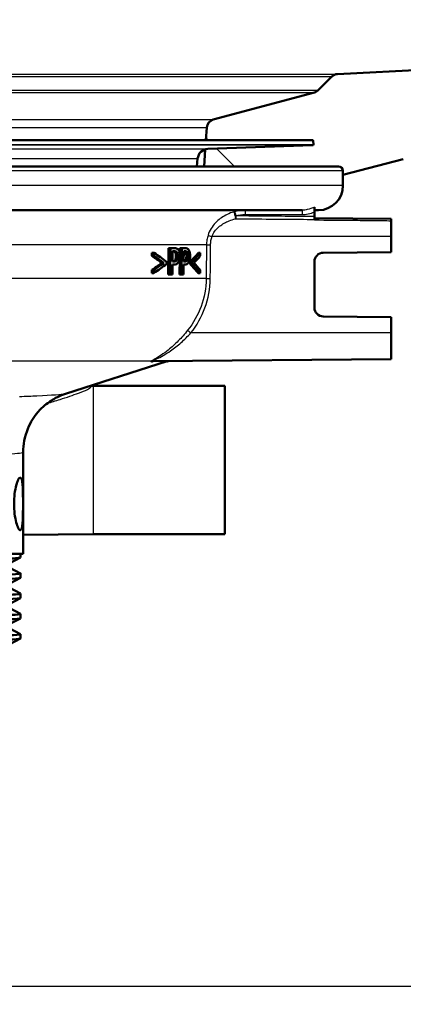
# Model space of a CAD drawing. Header units: millimetres. Extents: x 0 to 2100, y 0 to 2970.
# Tile 10 of 15: x 721 to 765, y 1448 to 1561. Entities that reach past the tile are written whole.
import ezdxf

# ---------------------------------------------------------------- set-up
doc = ezdxf.new("R2010")
doc.units = ezdxf.units.MM
doc.header["$LTSCALE"] = 10
for name, color, linetype, lineweight in [('Dimensions(ISO)', 7, 'Continuous', 25), ('Hatch', 7, 'Continuous', 9), ('Visible Edges(ISO)', 7, 'Continuous', 50), ('Visible Tangent Edges(ISO)', 7, 'Continuous', 25)]:
    doc.layers.add(name, color=color, linetype=linetype, lineweight=lineweight)
doc.styles.add('Text_3.5mm', font='arial.ttf', dxfattribs={"width": 0.9})
doc.dimstyles.new('KS-STANDARD', dxfattribs={"dimscale": 10, "dimtxt": 3.5, "dimasz": 2.5, "dimexe": 3.175, "dimexo": 0, "dimgap": 0.8, "dimtad": 1, "dimdec": 1, "dimrnd": 1e-08, "dimtxsty": 'Text_3.5mm', "dimcen": 0.09, "dimdle": 10, "dimclrd": 7, "dimclre": 7, "dimclrt": 7, "dimadec": 0, "dimazin": 2, "dimtfac": 0.714286, "dimtdec": 4, "dimtmove": 0, "dimatfit": 3, "dimfxl": 1, "dimtolj": 1, "dimlwd": 25, "dimlwe": 25, "dimarcsym": 0})

# ---------------------------------------------------------------- blocks, each defined once
blk = doc.blocks.new('*D6')
at = {"layer": 'Defpoints', "color": 0, "linetype": 'Continuous', "transparency": 16777216}
for p in [(998.05, 1716.55), (1090.5, 1716.55), (697.84, 1450.55)]:
    blk.add_point(p, dxfattribs=at)
at = {"layer": 'Dimensions(ISO)', "color": 7, "linetype": 'Continuous', "lineweight": 25, "transparency": 16777216}
for p, q in [((998.05, 1716.55), (1122.25, 1716.55)), ((1090.5, 1475.55), (1090.5, 1691.55)), ((697.84, 1450.55), (1122.25, 1450.55))]:
    blk.add_line(p, q, dxfattribs=at)
at = {"layer": 'Dimensions(ISO)', "color": 7, "linetype": 'Continuous', "transparency": 16777216}
for points in [[(1086.34, 1691.55), (1094.67, 1691.55), (1090.5, 1716.55)], [(1086.34, 1475.55), (1094.67, 1475.55), (1090.5, 1450.55)]]:
    blk.add_solid(points, dxfattribs=at)
at = {"layer": 'Dimensions(ISO)', "color": 7, "linetype": 'Continuous', "lineweight": 25, "transparency": 16777216, "insert": (1064.63, 1548.5), "char_height": 35, "attachment_point": 4, "rotation": 90, "style": 'Text_3.5mm'}
blk.add_mtext('\\A1;266', dxfattribs=at)
blk = doc.blocks.new('*D8')
at = {"layer": 'Defpoints', "color": 0, "linetype": 'Continuous', "transparency": 16777216}
for p in [(697.84, 1450.55), (1090.71, 1450.55), (924.05, 846.55)]:
    blk.add_point(p, dxfattribs=at)
at = {"layer": 'Dimensions(ISO)', "color": 7, "linetype": 'Continuous', "lineweight": 25, "transparency": 16777216}
for p, q in [((697.84, 1450.55), (1122.46, 1450.55)), ((1090.71, 871.55), (1090.71, 1425.55)), ((924.05, 846.55), (1122.46, 846.55))]:
    blk.add_line(p, q, dxfattribs=at)
at = {"layer": 'Dimensions(ISO)', "color": 7, "linetype": 'Continuous', "transparency": 16777216}
for points in [[(1086.55, 1425.55), (1094.88, 1425.55), (1090.71, 1450.55)], [(1086.55, 871.55), (1094.88, 871.55), (1090.71, 846.55)]]:
    blk.add_solid(points, dxfattribs=at)
at = {"layer": 'Dimensions(ISO)', "color": 7, "linetype": 'Continuous', "lineweight": 25, "transparency": 16777216, "insert": (1064.84, 1078.3), "char_height": 35, "attachment_point": 4, "rotation": 90, "style": 'Text_3.5mm'}
blk.add_mtext('\\A1;\\fArial|b0|i0;\\H35.0000;ca. 604', dxfattribs=at)

msp = doc.modelspace()

# ---------------------------------------------------------------- hatches: boundary and pattern name
at = {"layer": 'Hatch'}
h = msp.add_hatch(dxfattribs=at)
h.set_pattern_fill('ANSI31', color=256, scale=254, angle=90, style=0)
h.set_pattern_definition([(135, (0, 0), (-22.45064, -22.45064), [])])
edge = h.paths.add_edge_path()
edge.add_ellipse((754.86, 1546.55), major_axis=(0.0999, 0.0035), ratio=1, start_angle=270, end_angle=360)
edge.add_line((754.96, 1546.55), (754.95, 1546.95))
edge.add_ellipse((754.85, 1546.95), major_axis=(0, 0.1), ratio=1, start_angle=272, end_angle=360)
edge.add_line((754.85, 1547.05), (742.69, 1547.05))
edge.add_line((742.69, 1547.05), (742.79, 1548.49))
edge.add_ellipse((743.79, 1548.42), major_axis=(-0.259, 0.966), ratio=1, start_angle=0, end_angle=71, ccw=False)
edge.add_line((743.53, 1549.39), (755.08, 1552.48))
edge.add_ellipse((754.82, 1553.45), major_axis=(0.707, -0.707), ratio=1, start_angle=330, end_angle=360)
edge.add_line((755.53, 1552.74), (757.07, 1554.28))
edge.add_spline(control_points=[(757.07, 1554.28), (757.16, 1554.37), (757.26, 1554.44), (757.48, 1554.54), (757.6, 1554.57), (757.73, 1554.57)], knot_values=[-0.073502, -0.073502, -0.073502, -0.073502, -0.036751, -0.036751, -0.000003, -0.000003, -0.000003, -0.000003], degree=3, periodic=0)
edge.add_line((757.73, 1554.57), (876.11, 1560.78))
edge.add_spline(control_points=[(876.11, 1560.78), (878.75, 1560.92), (881.33, 1561.58), (886.11, 1563.87), (888.25, 1565.48), (891.48, 1569.11), (892.66, 1570.99), (894.31, 1574.93), (894.8, 1576.95), (894.98, 1579.01)], knot_values=[-2.870228, -2.870228, -2.870228, -2.870228, -2.077334, -2.077334, -1.281179, -1.281179, -0.61961, -0.61961, 0, 0, 0, 0], degree=3, periodic=0)
edge.add_line((894.98, 1579.01), (910.14, 1752.27))
edge.add_ellipse((912.63, 1752.05), major_axis=(0, 2.5), ratio=1, start_angle=0, end_angle=85, ccw=False)
edge.add_line((912.63, 1754.55), (943.55, 1754.55))
edge.add_ellipse((943.55, 1750.55), major_axis=(3.99, 0.28), ratio=1, start_angle=0, end_angle=86, ccw=False)
edge.add_line((947.54, 1750.83), (947.84, 1746.55))
edge.add_line((947.84, 1746.55), (938.05, 1746.55))
edge.add_line((938.05, 1746.55), (935.84, 1746.55))
edge.add_line((935.84, 1746.55), (935.84, 1744.55))
edge.add_line((935.84, 1744.55), (920.07, 1744.55))
edge.add_ellipse((920.07, 1739.55), major_axis=(-4.98, 0.44), ratio=1, start_angle=275, end_angle=360)
edge.add_line((915.09, 1739.99), (900.54, 1573.59))
edge.add_spline(control_points=[(900.54, 1573.59), (900.25, 1570.3), (899.31, 1567.1), (896.24, 1561.23), (894.13, 1558.63), (889.45, 1554.76), (887.05, 1553.36), (882.06, 1551.47), (879.52, 1550.94), (876.94, 1550.8)], knot_values=[-3.587784, -3.587784, -3.587784, -3.587784, -2.596671, -2.596671, -1.601478, -1.601478, -0.774514, -0.774514, 0, 0, 0, 0], degree=3, periodic=0)
edge.add_line((876.94, 1550.8), (766.21, 1545))
edge.add_spline(control_points=[(766.21, 1545), (766.04, 1544.99), (765.88, 1544.97), (765.55, 1544.92), (765.39, 1544.89), (765.23, 1544.85)], knot_values=[-0.098841, -0.098841, -0.098841, -0.098841, -0.049425, -0.049425, -0.000007, -0.000007, -0.000007, -0.000007], degree=3, periodic=0)
edge.add_line((765.23, 1544.85), (758.34, 1543.09))
edge.add_line((758.34, 1543.09), (758.34, 1543.55))
edge.add_ellipse((757.84, 1543.55), major_axis=(0, 0.5), ratio=1, start_angle=270, end_angle=360)
edge.add_line((757.84, 1544.05), (742.48, 1544.05))
edge.add_line((742.48, 1544.05), (742.62, 1545.99))
edge.add_ellipse((742.95, 1544.83), major_axis=(-0.33, 1.15), ratio=1, start_angle=346.0723, end_angle=360, ccw=False)
edge.add_line((742.9, 1546.03), (754.86, 1546.45))
edge = h.paths.add_edge_path()
edge.add_ellipse((640.82, 1546.55), major_axis=(-0.0035, -0.0999), ratio=1, start_angle=270, end_angle=360)
edge.add_line((640.82, 1546.45), (652.78, 1546.03))
edge.add_ellipse((652.74, 1544.83), major_axis=(0.04, 1.2), ratio=1, start_angle=346.0723, end_angle=360, ccw=False)
edge.add_line((653.07, 1545.99), (653.2, 1544.05))
edge.add_line((653.2, 1544.05), (637.84, 1544.05))
edge.add_ellipse((637.84, 1543.55), major_axis=(-0.5, 0), ratio=1, start_angle=270, end_angle=360)
edge.add_line((637.34, 1543.55), (637.34, 1543.09))
edge.add_line((637.34, 1543.09), (630.45, 1544.85))
edge.add_spline(control_points=[(630.45, 1544.85), (630.29, 1544.89), (630.13, 1544.92), (629.81, 1544.97), (629.64, 1544.99), (629.48, 1545)], knot_values=[-0.098821, -0.098821, -0.098821, -0.098821, -0.049401, -0.049401, -0.000003, -0.000003, -0.000003, -0.000003], degree=3, periodic=0)
edge.add_line((629.48, 1545), (518.75, 1550.8))
edge.add_spline(control_points=[(518.75, 1550.8), (515.45, 1550.98), (512.21, 1551.8), (506.25, 1554.67), (503.57, 1556.68), (499.54, 1561.22), (498.06, 1563.57), (496, 1568.5), (495.37, 1571.02), (495.15, 1573.59)], knot_values=[-3.587785, -3.587785, -3.587785, -3.587785, -2.596669, -2.596669, -1.601475, -1.601475, -0.774512, -0.774512, 0, 0, 0, 0], degree=3, periodic=0)
edge.add_line((495.15, 1573.59), (484.57, 1694.55))
edge.add_line((484.57, 1694.55), (490.59, 1694.55))
edge.add_line((490.59, 1694.55), (500.7, 1579.01))
edge.add_spline(control_points=[(500.7, 1579.01), (500.93, 1576.38), (501.68, 1573.81), (504.14, 1569.12), (505.83, 1567.04), (509.57, 1563.94), (511.49, 1562.82), (515.48, 1561.31), (517.52, 1560.89), (519.58, 1560.78)], knot_values=[-2.870221, -2.870221, -2.870221, -2.870221, -2.077329, -2.077329, -1.281176, -1.281176, -0.619604, -0.619604, 0, 0, 0, 0], degree=3, periodic=0)
edge.add_line((519.58, 1560.78), (637.96, 1554.57))
edge.add_spline(control_points=[(637.96, 1554.57), (638.08, 1554.57), (638.2, 1554.54), (638.43, 1554.44), (638.53, 1554.37), (638.61, 1554.28)], knot_values=[-0.073507, -0.073507, -0.073507, -0.073507, -0.036774, -0.036774, -0.000021, -0.000021, -0.000021, -0.000021], degree=3, periodic=0)
edge.add_line((638.61, 1554.28), (640.15, 1552.74))
edge.add_ellipse((640.86, 1553.45), major_axis=(-0.259, -0.966), ratio=1, start_angle=330, end_angle=360)
edge.add_line((640.6, 1552.48), (652.15, 1549.39))
edge.add_ellipse((651.89, 1548.42), major_axis=(0.998, 0.07), ratio=1, start_angle=0, end_angle=71, ccw=False)
edge.add_line((652.89, 1548.49), (652.99, 1547.05))
edge.add_line((652.99, 1547.05), (640.84, 1547.05))
edge.add_ellipse((640.84, 1546.95), major_axis=(-0.0999, 0.0035), ratio=1, start_angle=272, end_angle=360)
edge.add_line((640.74, 1546.95), (640.73, 1546.55))
edge = h.paths.add_edge_path()
edge.add_line((466.08, 1754.55), (452.13, 1754.55))
edge.add_ellipse((452.13, 1750.55), major_axis=(0, 4), ratio=1, start_angle=0, end_angle=86)
edge.add_line((448.14, 1750.83), (447.84, 1746.55))
edge.add_line((447.84, 1746.55), (458.05, 1746.55))
edge.add_line((458.05, 1746.55), (459.84, 1746.55))
edge.add_line((459.84, 1746.55), (459.84, 1744.55))
edge.add_line((459.84, 1744.55), (474.8, 1744.55))
edge.add_line((474.8, 1744.55), (474.8, 1754.55))
edge.add_line((474.8, 1754.55), (466.08, 1754.55))

# ---------------------------------------------------------------- linework, layer by layer
at = {"layer": 'Visible Edges(ISO)'}
for p, q in [((876.11, 1560.78), (757.73, 1554.57)), ((757.07, 1554.28), (755.53, 1552.74)), ((755.08, 1552.48), (743.53, 1549.39)), ((742.79, 1548.49), (742.69, 1547.05)), ((754.85, 1547.05), (640.84, 1547.05)), ((754.95, 1546.95), (754.96, 1546.55)), ((742.62, 1545.99), (742.48, 1544.05)), ((742.9, 1546.03), (754.86, 1546.45)), ((741.67, 1544.05), (741.75, 1544.94)), ((758.34, 1543.09), (765.23, 1544.85)), ((637.84, 1544.05), (757.84, 1544.05)), ((758.34, 1541.85), (758.34, 1543.55)), ((753.68, 1539.05), (711.44, 1539.05)), ((755.09, 1538.85), (755.09, 1539.4)), ((755.54, 1539.05), (755.09, 1539.05)), ((755.09, 1538.32), (755.09, 1538.85)), ((755.09, 1538.13), (755.09, 1538.32)), ((763.84, 1538.05), (755.09, 1538.13)), ((755.09, 1538.13), (755.09, 1538)), ((755.09, 1537.94), (755.09, 1538)), ((763.84, 1537.85), (763.84, 1538.05)), ((763.84, 1536.05), (763.84, 1537.85)), ((763.84, 1536.05), (763.84, 1534.25)), ((736.79, 1534.19), (736.54, 1534.19)), ((736.54, 1533.83), (736.54, 1534.19)), ((736.79, 1534.19), (736.78, 1533.83)), ((738.4, 1531.72), (738.43, 1534.72)), ((738.67, 1534.72), (738.43, 1534.72)), ((738.67, 1534.72), (738.63, 1531.72)), ((738.67, 1534.72), (739.11, 1534.72)), ((738.89, 1533.18), (738.9, 1534.38)), ((739.09, 1534.38), (738.9, 1534.38)), ((739.95, 1534.72), (739.72, 1534.72)), ((739.72, 1534.12), (739.72, 1534.72)), ((739.95, 1534.72), (739.92, 1531.72)), ((739.95, 1534.72), (740.34, 1534.72)), ((740.14, 1533.18), (740.16, 1534.38)), ((740.33, 1534.38), (740.16, 1534.38)), ((742.05, 1534.19), (741.84, 1534.19)), ((742.05, 1533.83), (742.05, 1534.19)), ((756.08, 1534.19), (763.84, 1534.25)), ((736.78, 1533.83), (736.54, 1533.83)), ((738.21, 1532.91), (738.21, 1533.15)), ((738.89, 1533.18), (739.05, 1533.18)), ((739.41, 1533.36), (739.18, 1533.36)), ((739.69, 1531.72), (739.71, 1533.52)), ((740.14, 1533.18), (740.28, 1533.18)), ((740.61, 1533.36), (740.38, 1533.36)), ((741.11, 1533.15), (740.89, 1533.15)), ((740.89, 1532.91), (740.89, 1533.15)), ((741.11, 1533.15), (741.11, 1532.91)), ((755.09, 1527.92), (755.09, 1533.19)), ((736.77, 1532.24), (736.52, 1532.24)), ((736.52, 1531.88), (736.52, 1532.24)), ((736.77, 1532.24), (736.76, 1531.88)), ((737.9, 1533.04), (737.67, 1533.04)), ((738.87, 1531.72), (738.88, 1532.84)), ((739.08, 1532.84), (738.88, 1532.84)), ((740.13, 1531.72), (740.14, 1532.84)), ((740.31, 1532.84), (740.14, 1532.84)), ((741.11, 1532.91), (740.89, 1532.91)), ((742.03, 1531.88), (742.03, 1532.24)), ((736.76, 1531.88), (736.52, 1531.88)), ((738.63, 1531.72), (738.4, 1531.72)), ((738.87, 1531.72), (738.63, 1531.72)), ((739.92, 1531.72), (739.69, 1531.72)), ((740.13, 1531.72), (739.92, 1531.72)), ((742.03, 1531.88), (741.81, 1531.88)), ((763.84, 1526.85), (756.08, 1526.92)), ((763.84, 1526.85), (763.84, 1525.05)), ((763.84, 1522.05), (763.84, 1525.05)), ((763.84, 1522.05), (736.65, 1521.82)), ((726.65, 1518.1), (738.29, 1521.81)), ((729.84, 1519.02), (729.56, 1519.03)), ((729.84, 1519.02), (744.84, 1519.02)), ((744.84, 1502.08), (744.84, 1519.02)), ((721.84, 1499.85), (721.84, 1511.47)), ((729.84, 1502.08), (721.84, 1502.01)), ((729.84, 1502.08), (744.84, 1502.08)), ((721.84, 1499.85), (673.84, 1499.85)), ((721.53, 1499.42), (720.22, 1498.73)), ((721.54, 1499.43), (721.54, 1499.85)), ((720.22, 1498.31), (721.53, 1497.62)), ((721.53, 1497.11), (720.22, 1496.43)), ((721.54, 1497.12), (721.54, 1497.61)), ((720.22, 1496), (721.53, 1495.31)), ((721.54, 1494.81), (721.54, 1495.3)), ((721.53, 1494.8), (720.22, 1494.12)), ((720.22, 1493.69), (721.53, 1493.01)), ((721.54, 1492.5), (721.54, 1492.99)), ((721.53, 1492.49), (720.22, 1491.81)), ((720.22, 1491.38), (721.53, 1490.7)), ((721.54, 1490.2), (721.54, 1490.69)), ((721.53, 1490.18), (720.22, 1489.5))]:
    msp.add_line(p, q, dxfattribs=at)
for centre, radius, start, end in [((754.82, 1553.45), 1, 285, 315), ((743.79, 1548.42), 1, 105, 176), ((754.85, 1546.95), 0.1, 2, 90), ((754.86, 1546.55), 0.1, 272, 2), ((742.95, 1544.83), 1.2, 92, 175), ((757.84, 1543.55), 0.5, 0, 90), ((755.54, 1541.85), 2.8, 270, 0), ((756.09, 1533.19), 1, 90.5, 180), ((756.09, 1527.92), 1, 180, 269.5), ((735.25, 1531.33), 10, 287.6709, 287.7796)]:
    msp.add_arc(centre, radius, start, end, dxfattribs=at)
for centre, major_axis, ratio, start_param, end_param in [((697.84, 1521.18), (-47.52, 0), 0.477532, 3.697292, 3.751837), ((697.84, 1542.75), (47.51, 0), 0.477532, 5.846296, 5.896002), ((697.84, 1542.75), (-47.71, 0), 0.477532, 2.706641, 2.756099), ((697.84, 1520.92), (-47.32, 0), 0.473917, 3.712169, 3.75489), ((697.84, 1520.92), (47.52, 0), 0.473917, 0.567857, 0.610317), ((697.84, 1542.33), (47.71, 0), 0.473917, 5.859442, 5.897695), ((697.84, 1545.37), (47.53, 0), 0.475366, 5.662922, 5.705652), ((697.84, 1545.07), (47.73, 0), 0.477532, 5.665829, 5.720393), ((697.84, 1545.37), (-47.73, 0), 0.475366, 2.524298, 2.566767), ((697.84, 1523.5), (-47.34, 0), 0.477532, 3.521218, 3.570937), ((697.84, 1523.5), (47.54, 0), 0.477532, 0.377928, 0.4274), ((697.84, 1523.9), (-47.55, 0), 0.475366, 3.519512, 3.557772)]:
    msp.add_ellipse(centre, major_axis=major_axis, ratio=ratio, start_param=start_param, end_param=end_param, dxfattribs=at)
for points, knots in [([(757.73, 1554.57), (757.6, 1554.57), (757.48, 1554.54), (757.26, 1554.44), (757.16, 1554.37), (757.07, 1554.28)], [-0.07350216, -0.07350216, -0.07350216, -0.07350216, -0.03675419, -0.03675419, -0.00000275, -0.00000275, -0.00000275, -0.00000275]), ([(739.17, 1534.26), (739.13, 1534.3), (739.1, 1534.33), (739.02, 1534.36), (738.97, 1534.37), (738.9, 1534.38)], [0, 0, 0, 0, 0.02263251, 0.02263251, 0.04905415, 0.04905415, 0.04905415, 0.04905415]), ([(739.09, 1534.38), (739.19, 1534.38), (739.24, 1534.36), (739.32, 1534.33), (739.36, 1534.31), (739.4, 1534.26)], [-0.04732175, -0.04732175, -0.04732175, -0.04732175, -0.02581945, -0.02581945, 0, 0, 0, 0]), ([(739.55, 1534.54), (739.51, 1534.59), (739.46, 1534.63), (739.36, 1534.68), (739.31, 1534.7), (739.19, 1534.72), (739.15, 1534.72), (739.11, 1534.72)], [-0.1241226, -0.1241226, -0.1241226, -0.1241226, -0.0717238, -0.0717238, -0.0237948, -0.0237948, 0, 0, 0, 0]), ([(739.28, 1533.81), (739.28, 1533.88), (739.28, 1533.96), (739.26, 1534.08), (739.24, 1534.13), (739.21, 1534.2), (739.19, 1534.24), (739.17, 1534.26)], [0, 0, 0, 0, 0.02309373, 0.02309373, 0.03925656, 0.03925656, 0.05485758, 0.05485758, 0.05485758, 0.05485758]), ([(739.4, 1534.26), (739.42, 1534.24), (739.44, 1534.2), (739.47, 1534.13), (739.48, 1534.09), (739.51, 1533.96), (739.51, 1533.88), (739.51, 1533.81)], [-0.06832273, -0.06832273, -0.06832273, -0.06832273, -0.0421133, -0.0421133, -0.02291149, -0.02291149, 0, 0, 0, 0]), ([(739.74, 1533.82), (739.74, 1533.88), (739.74, 1533.95), (739.73, 1534.08), (739.72, 1534.13), (739.69, 1534.28), (739.66, 1534.36), (739.6, 1534.47), (739.58, 1534.5), (739.55, 1534.54)], [-0.08633831, -0.08633831, -0.08633831, -0.08633831, -0.06646762, -0.06646762, -0.04831688, -0.04831688, -0.01803736, -0.01803736, 0, 0, 0, 0]), ([(740.37, 1534.26), (740.34, 1534.3), (740.31, 1534.33), (740.24, 1534.36), (740.2, 1534.37), (740.16, 1534.37)], [0, 0, 0, 0, 0.02241716, 0.02241716, 0.04460198, 0.04460198, 0.04460198, 0.04460198]), ([(740.33, 1534.38), (740.41, 1534.38), (740.46, 1534.36), (740.53, 1534.33), (740.56, 1534.31), (740.59, 1534.26)], [-0.0465302, -0.0465302, -0.0465302, -0.0465302, -0.0248614, -0.0248614, 0, 0, 0, 0]), ([(740.73, 1534.54), (740.69, 1534.59), (740.65, 1534.63), (740.57, 1534.68), (740.52, 1534.7), (740.41, 1534.72), (740.38, 1534.72), (740.34, 1534.72)], [-0.1206587, -0.1206587, -0.1206587, -0.1206587, -0.069873, -0.069873, -0.0237479, -0.0237479, 0, 0, 0, 0]), ([(740.47, 1533.81), (740.47, 1533.88), (740.47, 1533.96), (740.45, 1534.08), (740.43, 1534.13), (740.4, 1534.21), (740.39, 1534.24), (740.37, 1534.26)], [0, 0, 0, 0, 0.02352031, 0.02352031, 0.03924572, 0.03924572, 0.05445982, 0.05445982, 0.05445982, 0.05445982]), ([(740.59, 1534.26), (740.61, 1534.24), (740.63, 1534.2), (740.66, 1534.12), (740.67, 1534.08), (740.69, 1533.96), (740.69, 1533.88), (740.69, 1533.81)], [-0.05440225, -0.05440225, -0.05440225, -0.05440225, -0.03860565, -0.03860565, -0.02335991, -0.02335991, 0, 0, 0, 0]), ([(740.89, 1533.82), (740.89, 1533.88), (740.89, 1533.95), (740.88, 1534.07), (740.87, 1534.13), (740.85, 1534.29), (740.82, 1534.37), (740.77, 1534.47), (740.75, 1534.5), (740.73, 1534.54)], [-0.071124, -0.071124, -0.071124, -0.071124, -0.05672296, -0.05672296, -0.04358972, -0.04358972, -0.01821751, -0.01821751, 0, 0, 0, 0]), ([(738.89, 1533.18), (738.91, 1533.19), (738.93, 1533.19), (739.02, 1533.21), (739.06, 1533.23), (739.1, 1533.25), (739.12, 1533.27), (739.15, 1533.31), (739.17, 1533.33), (739.18, 1533.36)], [0.0141458, 0.0141458, 0.0141458, 0.0141458, 0.027383, 0.027383, 0.0691831, 0.0691831, 0.1096856, 0.1096856, 0.1494727, 0.1494727, 0.1494727, 0.1494727]), ([(739.41, 1533.36), (739.39, 1533.33), (739.37, 1533.3), (739.32, 1533.24), (739.29, 1533.23), (739.21, 1533.19), (739.12, 1533.18), (739.05, 1533.18)], [-0.06675503, -0.06675503, -0.06675503, -0.06675503, -0.05858064, -0.05858064, -0.0471158, -0.0471158, 0, 0, 0, 0]), ([(739.08, 1532.84), (739.16, 1532.84), (739.25, 1532.85), (739.41, 1532.93), (739.46, 1532.98), (739.54, 1533.07), (739.56, 1533.11), (739.59, 1533.15)], [-0.0870569, -0.0870569, -0.0870569, -0.0870569, -0.05269877, -0.05269877, -0.01978958, -0.01978958, 0, 0, 0, 0]), ([(739.18, 1533.36), (739.21, 1533.4), (739.23, 1533.45), (739.25, 1533.54), (739.26, 1533.58), (739.28, 1533.69), (739.28, 1533.75), (739.28, 1533.81)], [0, 0, 0, 0, 0.01924128, 0.01924128, 0.03080292, 0.03080292, 0.04176868, 0.04176868, 0.04176868, 0.04176868]), ([(739.51, 1533.81), (739.51, 1533.76), (739.51, 1533.71), (739.5, 1533.6), (739.49, 1533.56), (739.46, 1533.47), (739.44, 1533.41), (739.41, 1533.36)], [-0.039334, -0.039334, -0.039334, -0.039334, -0.03161536, -0.03161536, -0.02253786, -0.02253786, 0, 0, 0, 0]), ([(739.59, 1533.15), (739.63, 1533.22), (739.66, 1533.29), (739.7, 1533.44), (739.72, 1533.54), (739.74, 1533.71), (739.74, 1533.76), (739.74, 1533.82)], [-0.09892143, -0.09892143, -0.09892143, -0.09892143, -0.05245471, -0.05245471, -0.01610702, -0.01610702, 0, 0, 0, 0]), ([(740.14, 1533.19), (740.16, 1533.19), (740.17, 1533.19), (740.25, 1533.21), (740.28, 1533.23), (740.31, 1533.26), (740.33, 1533.27), (740.36, 1533.31), (740.37, 1533.34), (740.38, 1533.36)], [0.0183145, 0.0183145, 0.0183145, 0.0183145, 0.027421, 0.027421, 0.0672224, 0.0672224, 0.1024984, 0.1024984, 0.1373129, 0.1373129, 0.1373129, 0.1373129]), ([(740.61, 1533.36), (740.59, 1533.33), (740.57, 1533.3), (740.52, 1533.24), (740.5, 1533.23), (740.42, 1533.19), (740.35, 1533.18), (740.28, 1533.18)], [-0.06488875, -0.06488875, -0.06488875, -0.06488875, -0.0569175, -0.0569175, -0.04577876, -0.04577876, 0, 0, 0, 0]), ([(740.31, 1532.84), (740.39, 1532.84), (740.46, 1532.85), (740.61, 1532.93), (740.66, 1532.99), (740.71, 1533.07), (740.74, 1533.11), (740.76, 1533.15)], [-0.07194787, -0.07194787, -0.07194787, -0.07194787, -0.04673827, -0.04673827, -0.01998293, -0.01998293, 0, 0, 0, 0]), ([(740.38, 1533.36), (740.4, 1533.4), (740.42, 1533.45), (740.45, 1533.54), (740.45, 1533.59), (740.47, 1533.7), (740.47, 1533.75), (740.47, 1533.81)], [0, 0, 0, 0, 0.01966055, 0.01966055, 0.03042106, 0.03042106, 0.04031418, 0.04031418, 0.04031418, 0.04031418]), ([(740.69, 1533.81), (740.69, 1533.76), (740.69, 1533.71), (740.68, 1533.6), (740.67, 1533.56), (740.65, 1533.47), (740.63, 1533.41), (740.61, 1533.36)], [-0.03873467, -0.03873467, -0.03873467, -0.03873467, -0.03130112, -0.03130112, -0.0224842, -0.0224842, 0, 0, 0, 0]), ([(740.76, 1533.15), (740.79, 1533.22), (740.82, 1533.29), (740.86, 1533.44), (740.87, 1533.54), (740.89, 1533.71), (740.89, 1533.76), (740.89, 1533.82)], [-0.09861284, -0.09861284, -0.09861284, -0.09861284, -0.05260908, -0.05260908, -0.01653962, -0.01653962, 0, 0, 0, 0]), ([(738.3, 1521.81), (738.3, 1521.81), (738.3, 1521.81), (738.3, 1521.81), (738.3, 1521.81), (738.31, 1521.81), (738.31, 1521.81), (738.32, 1521.82), (738.32, 1521.82), (738.32, 1521.82), (738.33, 1521.82), (738.34, 1521.82), (738.34, 1521.82), (738.37, 1521.83), (738.38, 1521.83), (738.44, 1521.83)], [0.76957859, 0.76957859, 0.76957859, 0.76957859, 0.76971273, 0.76971273, 0.77475477, 0.77475477, 0.77614809, 0.77614809, 0.77690098, 0.77690098, 0.77801146, 0.77801146, 0.77891579, 0.77891579, 0.77979681, 0.77979681, 0.77979681, 0.77979681]), ([(736.65, 1521.81), (736.64, 1521.81), (736.64, 1521.81), (736.6, 1521.8), (736.56, 1521.8), (736.53, 1521.8), (736.53, 1521.8), (736.52, 1521.8), (736.52, 1521.8), (736.52, 1521.8), (736.51, 1521.8), (736.51, 1521.8), (736.51, 1521.8), (736.51, 1521.8), (736.5, 1521.8), (736.5, 1521.8), (736.5, 1521.8), (736.49, 1521.8), (736.49, 1521.8), (736.47, 1521.8), (736.46, 1521.8), (736.46, 1521.81), (736.46, 1521.81), (736.46, 1521.81)], [-0.0018221, -0.0018221, -0.0018221, -0.0018221, 0, 0, 0.02736164, 0.02736164, 0.03097455, 0.03097455, 0.03273452, 0.03273452, 0.03411206, 0.03411206, 0.0356395, 0.0356395, 0.03815488, 0.03815488, 0.04110121, 0.04110121, 0.04683087, 0.04683087, 0.06265044, 0.06265044, 0.06401536, 0.06401536, 0.06401536, 0.06401536]), ([(726.65, 1518.1), (726.53, 1518.06), (726.39, 1518.01), (726.03, 1517.87), (725.82, 1517.78), (725.26, 1517.48), (724.92, 1517.28), (724.03, 1516.58), (723.47, 1516.08), (722.52, 1514.56), (722.14, 1513.72), (721.88, 1512.33), (721.84, 1511.9), (721.84, 1511.47)], [18.1877803, 18.1877803, 18.1877803, 18.1877803, 18.2278164, 18.2278164, 18.2678525, 18.2678525, 18.3078886, 18.3078886, 18.3479247, 18.3479247, 18.3762406, 18.3762406, 18.3879608, 18.3879608, 18.3879608, 18.3879608]), ([(720.8, 1505.55), (720.8, 1505.93), (720.82, 1506.33), (720.91, 1507.07), (720.98, 1507.4), (721.12, 1507.93), (721.2, 1508.17), (721.36, 1508.48), (721.44, 1508.55), (721.57, 1508.55), (721.63, 1508.48), (721.72, 1508.17), (721.75, 1507.94), (721.79, 1507.41), (721.8, 1507.07), (721.82, 1506.33), (721.82, 1505.93), (721.82, 1505.18), (721.82, 1504.78), (721.8, 1504.04), (721.79, 1503.7), (721.75, 1503.17), (721.72, 1502.93), (721.63, 1502.63), (721.57, 1502.55), (721.44, 1502.55), (721.36, 1502.63), (721.2, 1502.94), (721.12, 1503.17), (720.98, 1503.71), (720.91, 1504.04), (720.82, 1504.78), (720.8, 1505.18), (720.8, 1505.55)], [0, 0, 0, 0, 0.113171, 0.113171, 0.226341, 0.226341, 0.342149, 0.342149, 0.457957, 0.457957, 0.57184, 0.57184, 0.685722, 0.685722, 0.798681, 0.798681, 0.911639, 0.911639, 1.024598, 1.024598, 1.137556, 1.137556, 1.251439, 1.251439, 1.365322, 1.365322, 1.481129, 1.481129, 1.596937, 1.596937, 1.710108, 1.710108, 1.823279, 1.823279, 1.823279, 1.823279]), ([(674.15, 1498.27), (674.03, 1498.33), (675.18, 1498.4), (677.45, 1498.47), (679.89, 1498.55), (683.6, 1498.62), (687.96, 1498.7), (692.3, 1498.77), (697.26, 1498.84), (701.96, 1498.92), (706.66, 1498.99), (711.1, 1499.07), (714.49, 1499.14), (717.9, 1499.21), (720.25, 1499.29), (721.14, 1499.36), (721.41, 1499.39), (721.54, 1499.41), (721.54, 1499.43)], [29.815353, 29.815353, 29.815353, 29.815353, 30.379547, 30.379547, 30.379547, 30.985617, 30.985617, 30.985617, 31.590691, 31.590691, 31.590691, 32.194948, 32.194948, 32.194948, 32.80125, 32.80125, 32.80125, 32.986723, 32.986723, 32.986723, 32.986723]), ([(674.16, 1495.96), (674.12, 1495.98), (674.17, 1495.99), (674.33, 1496.01), (674.92, 1496.09), (676.98, 1496.16), (680.16, 1496.24), (683.4, 1496.31), (687.78, 1496.39), (692.52, 1496.46), (697.2, 1496.54), (702.2, 1496.61), (706.66, 1496.68), (711.11, 1496.76), (715, 1496.83), (717.64, 1496.91), (720.17, 1496.98), (721.54, 1497.05), (721.54, 1497.12)], [23.532167, 23.532167, 23.532167, 23.532167, 23.686463, 23.686463, 23.686463, 24.2908, 24.2908, 24.2908, 24.906224, 24.906224, 24.906224, 25.51401, 25.51401, 25.51401, 26.121147, 26.121147, 26.121147, 26.703538, 26.703538, 26.703538, 26.703538]), ([(674.15, 1496.46), (674.14, 1496.47), (674.2, 1496.49), (674.31, 1496.5), (674.88, 1496.58), (676.94, 1496.65), (680.12, 1496.72), (683.31, 1496.8), (687.61, 1496.87), (692.27, 1496.95), (696.92, 1497.02), (701.92, 1497.1), (706.39, 1497.17), (710.86, 1497.25), (714.77, 1497.32), (717.46, 1497.39), (720.14, 1497.47), (721.59, 1497.54), (721.54, 1497.62), (721.54, 1497.62), (721.54, 1497.62), (721.53, 1497.62)], [23.561945, 23.561945, 23.561945, 23.561945, 23.680632, 23.680632, 23.680632, 24.288299, 24.288299, 24.288299, 24.895325, 24.895325, 24.895325, 25.501755, 25.501755, 25.501755, 26.107636, 26.107636, 26.107636, 26.713012, 26.713012, 26.713012, 26.733315, 26.733315, 26.733315, 26.733315]), ([(674.15, 1494.15), (674.15, 1494.19), (674.62, 1494.23), (675.56, 1494.28), (677.18, 1494.35), (680.21, 1494.42), (684.12, 1494.5), (688.02, 1494.57), (692.78, 1494.65), (697.56, 1494.72), (702.35, 1494.8), (707.14, 1494.87), (711.1, 1494.94), (715.07, 1495.02), (718.19, 1495.09), (719.92, 1495.17), (721.08, 1495.22), (721.62, 1495.27), (721.53, 1495.31)], [17.27876, 17.27876, 17.27876, 17.27876, 17.625781, 17.625781, 17.625781, 18.231916, 18.231916, 18.231916, 18.837783, 18.837783, 18.837783, 19.443393, 19.443393, 19.443393, 20.048757, 20.048757, 20.048757, 20.45013, 20.45013, 20.45013, 20.45013]), ([(674.16, 1493.65), (674.07, 1493.69), (674.56, 1493.74), (675.59, 1493.79), (677.25, 1493.86), (680.3, 1493.94), (684.22, 1494.01), (688.15, 1494.09), (692.92, 1494.16), (697.71, 1494.23), (702.5, 1494.31), (707.28, 1494.38), (711.23, 1494.46), (715.18, 1494.53), (718.28, 1494.6), (719.99, 1494.68), (721.01, 1494.72), (721.53, 1494.77), (721.53, 1494.81)], [17.248982, 17.248982, 17.248982, 17.248982, 17.630672, 17.630672, 17.630672, 18.237435, 18.237435, 18.237435, 18.843905, 18.843905, 18.843905, 19.450094, 19.450094, 19.450094, 20.056011, 20.056011, 20.056011, 20.420352, 20.420352, 20.420352, 20.420352]), ([(674.14, 1491.84), (674.15, 1491.91), (675.34, 1491.97), (677.56, 1492.04), (680.02, 1492.11), (683.76, 1492.19), (688.11, 1492.26), (692.47, 1492.34), (697.42, 1492.41), (702.11, 1492.48), (706.98, 1492.56), (711.55, 1492.64), (714.98, 1492.71), (718.3, 1492.79), (720.52, 1492.86), (721.26, 1492.94), (721.48, 1492.96), (721.57, 1492.98), (721.53, 1493.01)], [10.995574, 10.995574, 10.995574, 10.995574, 11.538925, 11.538925, 11.538925, 12.143318, 12.143318, 12.143318, 12.747618, 12.747618, 12.747618, 13.374356, 13.374356, 13.374356, 13.982692, 13.982692, 13.982692, 14.166945, 14.166945, 14.166945, 14.166945]), ([(674.15, 1491.34), (674.02, 1491.41), (675.22, 1491.48), (677.58, 1491.55), (680.06, 1491.62), (683.81, 1491.7), (688.17, 1491.77), (692.52, 1491.85), (697.48, 1491.92), (702.18, 1491.99), (706.87, 1492.07), (711.28, 1492.14), (714.65, 1492.22), (718.02, 1492.29), (720.32, 1492.36), (721.17, 1492.44), (721.42, 1492.46), (721.54, 1492.48), (721.54, 1492.5)], [10.965797, 10.965797, 10.965797, 10.965797, 11.541147, 11.541147, 11.541147, 12.145756, 12.145756, 12.145756, 12.750266, 12.750266, 12.750266, 13.354679, 13.354679, 13.354679, 13.958998, 13.958998, 13.958998, 14.137167, 14.137167, 14.137167, 14.137167]), ([(693.4, 1490.04), (698.1, 1490.11), (703.07, 1490.19), (707.44, 1490.26), (711.81, 1490.34), (715.57, 1490.41), (718.06, 1490.48), (720.45, 1490.55), (721.66, 1490.63), (721.53, 1490.7)], [6.094709, 6.094709, 6.094709, 6.094709, 6.70007, 6.70007, 6.70007, 7.305313, 7.305313, 7.305313, 7.883759, 7.883759, 7.883759, 7.883759]), ([(693.4, 1489.55), (698.1, 1489.62), (703.07, 1489.7), (707.44, 1489.77), (711.82, 1489.85), (715.58, 1489.92), (718.07, 1489.99), (720.33, 1490.06), (721.54, 1490.13), (721.54, 1490.2)], [6.094709, 6.094709, 6.094709, 6.094709, 6.700342, 6.700342, 6.700342, 7.30585, 7.30585, 7.30585, 7.853982, 7.853982, 7.853982, 7.853982])]:
    msp.add_open_spline(points, degree=3, knots=knots, dxfattribs=at)
msp.add_open_spline([(736.65, 1521.82), (736.65, 1521.82), (736.65, 1521.82), (736.65, 1521.82)], degree=3, dxfattribs=at)
at = {"layer": 'Visible Tangent Edges(ISO)'}
for p, q in [((640.6, 1552.48), (755.08, 1552.48)), ((697.84, 1552.74), (755.53, 1552.74)), ((652.15, 1549.39), (743.53, 1549.39)), ((699.04, 1548.49), (742.79, 1548.49)), ((640.73, 1546.55), (754.96, 1546.55)), ((754.95, 1546.95), (640.74, 1546.95)), ((754.86, 1546.45), (640.82, 1546.45)), ((652.78, 1546.03), (742.9, 1546.03)), ((653.93, 1544.94), (741.75, 1544.94)), ((758.34, 1543.55), (702.4, 1543.55)), ((758.34, 1541.85), (707.2, 1541.85)), ((747.18, 1538.55), (753.68, 1538.55)), ((763.84, 1536.05), (743.39, 1536.05)), ((742.76, 1535.09), (715.74, 1535.09)), ((739.4, 1534.26), (739.17, 1534.26)), ((740.59, 1534.26), (740.37, 1534.26)), ((739.51, 1533.81), (739.28, 1533.81)), ((740.69, 1533.81), (740.47, 1533.81)), ((742.73, 1531.25), (717.56, 1531.25)), ((763.84, 1525.05), (740.98, 1525.05)), ((736.46, 1521.81), (720.37, 1521.81)), ((738.29, 1521.81), (736.65, 1521.81)), ((729.84, 1519.02), (729.84, 1502.08))]:
    msp.add_line(p, q, dxfattribs=at)
for centre, major_axis, ratio, start_param, end_param in [((746.11, 1538.4), (-0.132, 0.482), 0.226215, 0.087673, 2.234547), ((746.11, 1538.4), (-0.142, 0.479), 0.003666, 0.085395, 1.569712), ((747.19, 1538.55), (0, 0.5), 0.003823, 0, 1.570796), ((753.68, 1538.55), (0, 0.5), 0.003823, 0, 1.570796), ((746.11, 1538.4), (0.005, 0.5), 0.003823, 1.570831, 2.267014), ((743.39, 1536.05), (-0.477, 0.151), 0.002627, 0.312519, 1.562475), ((743.24, 1535.08), (-0.5, 0.005), 0.000081, 0.327652, 1.56207), ((743.2, 1531.24), (-0.5, 0.005), 0.000081, 0.327897, 1.56207), ((740.98, 1525.05), (-0.391, 0.311), 0.005432, 0.273577, 1.563967)]:
    msp.add_ellipse(centre, major_axis=major_axis, ratio=ratio, start_param=start_param, end_param=end_param, dxfattribs=at)
for points, knots in [([(697.84, 1554.57), (701.64, 1554.57), (705.43, 1554.57), (709.16, 1554.57), (712.89, 1554.57), (716.54, 1554.57), (720.07, 1554.57), (720.3, 1554.57), (720.53, 1554.57), (720.76, 1554.57), (724.04, 1554.57), (727.19, 1554.57), (730.18, 1554.57), (733.37, 1554.57), (736.37, 1554.57), (739.12, 1554.57), (739.48, 1554.57), (739.83, 1554.57), (740.19, 1554.57), (742.42, 1554.57), (744.48, 1554.57), (746.34, 1554.57), (748.48, 1554.57), (750.36, 1554.57), (751.93, 1554.57), (752.37, 1554.57), (752.78, 1554.57), (753.17, 1554.57), (753.78, 1554.57), (754.33, 1554.57), (754.81, 1554.57), (755.62, 1554.57), (756.26, 1554.57), (756.73, 1554.57), (757.2, 1554.57), (757.51, 1554.57), (757.64, 1554.57), (757.7, 1554.57), (757.73, 1554.57), (757.73, 1554.57)], [0, 0, 0, 0, 0.0302564, 0.0302564, 0.0302564, 0.0605186, 0.0605186, 0.0605186, 0.0625, 0.0625, 0.0625, 0.090778, 0.090778, 0.090778, 0.1210376, 0.1210376, 0.1210376, 0.125, 0.125, 0.125, 0.1502203, 0.1502203, 0.1502203, 0.1794019, 0.1794019, 0.1794019, 0.1875, 0.1875, 0.1875, 0.2001719, 0.2001719, 0.2001719, 0.2209413, 0.2209413, 0.2209413, 0.2417107, 0.2417107, 0.2417107, 0.25, 0.25, 0.25, 0.25]), ([(697.84, 1554.28), (701.59, 1554.28), (705.35, 1554.28), (709.04, 1554.28), (712.72, 1554.28), (716.34, 1554.28), (719.83, 1554.28), (723.31, 1554.28), (726.66, 1554.28), (729.82, 1554.28), (732.98, 1554.28), (735.95, 1554.28), (738.67, 1554.28), (741.29, 1554.28), (743.68, 1554.28), (745.81, 1554.28), (747.93, 1554.28), (749.79, 1554.28), (751.34, 1554.28), (752.44, 1554.28), (753.4, 1554.28), (754.19, 1554.28), (754.99, 1554.28), (755.62, 1554.28), (756.09, 1554.28), (756.55, 1554.28), (756.86, 1554.28), (756.99, 1554.28), (757.04, 1554.28), (757.07, 1554.28), (757.07, 1554.28)], [0, 0, 0, 0, 0.0302582, 0.0302582, 0.0302582, 0.0605164, 0.0605164, 0.0605164, 0.0907745, 0.0907745, 0.0907745, 0.1210327, 0.1210327, 0.1210327, 0.1502145, 0.1502145, 0.1502145, 0.1793963, 0.1793963, 0.1793963, 0.2001691, 0.2001691, 0.2001691, 0.2209419, 0.2209419, 0.2209419, 0.2417147, 0.2417147, 0.2417147, 0.2500054, 0.2500054, 0.2500054, 0.2500054]), ([(745.96, 1538.88), (745.88, 1538.85), (745.79, 1538.83), (745.45, 1538.71), (745.2, 1538.6), (744.52, 1538.24), (744.13, 1537.96), (743.41, 1537.21), (743.1, 1536.73), (742.94, 1536.2)], [0.7094868, 0.7094868, 0.7094868, 0.7094868, 0.73403, 0.73403, 0.8095645, 0.8095645, 0.9451584, 0.9451584, 1.0922287, 1.0922287, 1.0922287, 1.0922287]), ([(755.09, 1539.4), (754.83, 1539.26), (754.56, 1539.17), (754.08, 1539.07), (753.88, 1539.05), (753.68, 1539.05)], [0.4043244, 0.4043244, 0.4043244, 0.4043244, 0.506013, 0.506013, 0.5741522, 0.5741522, 0.5741522, 0.5741522]), ([(753.68, 1538.55), (753.91, 1538.55), (754.14, 1538.58), (754.62, 1538.67), (754.86, 1538.75), (755.09, 1538.85)], [-0.5741522, -0.5741522, -0.5741522, -0.5741522, -0.506013, -0.506013, -0.429926, -0.429926, -0.429926, -0.429926]), ([(743.39, 1536.05), (743.53, 1536.46), (743.81, 1536.82), (744.46, 1537.38), (744.81, 1537.6), (745.42, 1537.87), (745.64, 1537.95), (745.95, 1538.04), (746.02, 1538.06), (746.1, 1538.08)], [-1.0922287, -1.0922287, -1.0922287, -1.0922287, -0.9451584, -0.9451584, -0.8095645, -0.8095645, -0.73403, -0.73403, -0.7094868, -0.7094868, -0.7094868, -0.7094868]), ([(755.09, 1538.32), (754.54, 1538.32), (753.98, 1538.33), (753.43, 1538.33), (752.3, 1538.34), (751.18, 1538.35), (748.74, 1538.37), (747.42, 1538.39), (746.1, 1538.4)], [0.9252362, 0.9252362, 0.9252362, 0.9252362, 1.0917416, 1.0917416, 1.0917416, 1.4287561, 1.4287561, 1.8241899, 1.8241899, 1.8241899, 1.8241899]), ([(746.1, 1538.08), (747.42, 1538.07), (748.74, 1538.05), (751.18, 1538.03), (752.3, 1538.02), (753.43, 1538.01), (753.98, 1538.01), (754.54, 1538), (755.09, 1538)], [-1.8241899, -1.8241899, -1.8241899, -1.8241899, -1.4287561, -1.4287561, -1.0917416, -1.0917416, -1.0917416, -0.924991, -0.924991, -0.924991, -0.924991]), ([(755.09, 1537.94), (756.52, 1537.92), (757.95, 1537.91), (759.37, 1537.9), (760.2, 1537.89), (761.03, 1537.88), (762.52, 1537.87), (763.18, 1537.86), (763.84, 1537.85)], [1.2217387, 1.2217387, 1.2217387, 1.2217387, 1.6498181, 1.6498181, 1.6498181, 1.8983053, 1.8983053, 2.0967802, 2.0967802, 2.0967802, 2.0967802]), ([(742.94, 1536.2), (742.88, 1536.02), (742.84, 1535.84), (742.78, 1535.46), (742.76, 1535.28), (742.76, 1535.09)], [0, 0, 0, 0, 0.0490837, 0.0490837, 0.09816739, 0.09816739, 0.09816739, 0.09816739]), ([(743.23, 1535.08), (743.23, 1535.25), (743.25, 1535.41), (743.3, 1535.74), (743.34, 1535.9), (743.39, 1536.05)], [-0.09816739, -0.09816739, -0.09816739, -0.09816739, -0.0490837, -0.0490837, 0, 0, 0, 0]), ([(742.76, 1535.09), (742.76, 1534.45), (742.75, 1533.81), (742.74, 1532.53), (742.73, 1531.89), (742.73, 1531.25)], [-0.3841436, -0.3841436, -0.3841436, -0.3841436, -0.1920718, -0.1920718, 0, 0, 0, 0]), ([(743.2, 1531.24), (743.2, 1531.88), (743.21, 1532.52), (743.22, 1533.8), (743.23, 1534.44), (743.23, 1535.08)], [0, 0, 0, 0, 0.1920718, 0.1920718, 0.3841436, 0.3841436, 0.3841436, 0.3841436]), ([(742.73, 1531.25), (742.72, 1530.17), (742.52, 1529.08), (741.79, 1527.1), (741.26, 1526.17), (740.61, 1525.35)], [0, 0, 0, 0, 0.3388213, 0.3388213, 0.6665445, 0.6665445, 0.6665445, 0.6665445]), ([(740.98, 1525.05), (741.66, 1525.91), (742.21, 1526.88), (742.98, 1528.97), (743.19, 1530.11), (743.2, 1531.24)], [-0.6665445, -0.6665445, -0.6665445, -0.6665445, -0.3388213, -0.3388213, 0, 0, 0, 0]), ([(740.61, 1525.35), (740.27, 1524.93), (739.91, 1524.52), (739.17, 1523.76), (738.79, 1523.41), (738.13, 1522.88), (737.86, 1522.69), (737.35, 1522.35), (737.1, 1522.2), (736.78, 1522.02), (736.67, 1521.96), (736.51, 1521.86), (736.45, 1521.83), (736.46, 1521.81)], [0, 0, 0, 0, 0.1702552, 0.1702552, 0.3435829, 0.3435829, 0.4649713, 0.4649713, 0.581935, 0.581935, 0.6432396, 0.6432396, 0.7107573, 0.7107573, 0.7107573, 0.7107573]), ([(736.65, 1521.82), (736.63, 1521.82), (736.62, 1521.82), (736.57, 1521.83), (736.64, 1521.87), (736.84, 1521.97), (736.95, 1522.02), (737.29, 1522.19), (737.55, 1522.32), (738.09, 1522.63), (738.38, 1522.81), (739.07, 1523.29), (739.47, 1523.6), (740.25, 1524.29), (740.63, 1524.67), (740.98, 1525.05)], [-0.7437127, -0.7437127, -0.7437127, -0.7437127, -0.7249282, -0.7249282, -0.6432396, -0.6432396, -0.581935, -0.581935, -0.4649713, -0.4649713, -0.3435829, -0.3435829, -0.1702552, -0.1702552, 0, 0, 0, 0]), ([(738.36, 1521.83), (738.31, 1521.81), (738.28, 1521.8), (738.3, 1521.81), (738.31, 1521.81), (738.32, 1521.82)], [-0.82232916, -0.82232916, -0.82232916, -0.82232916, -0.76827198, -0.76827198, -0.75458662, -0.75458662, -0.75458662, -0.75458662]), ([(724.57, 1517.01), (725.07, 1517.16), (725.57, 1517.31), (726.8, 1517.71), (727.53, 1517.95), (728.55, 1518.33), (728.9, 1518.47), (729.36, 1518.69), (729.51, 1518.79), (729.59, 1518.92), (729.55, 1518.96), (729.45, 1518.99)], [0.0946273, 0.0946273, 0.0946273, 0.0946273, 0.2661347, 0.2661347, 0.5322641, 0.5322641, 0.6919501, 0.6919501, 0.8134062, 0.8134062, 0.9181586, 0.9181586, 0.9181586, 0.9181586]), ([(726.65, 1518.1), (726.64, 1518.09), (726.62, 1518.09), (726.24, 1518), (725.15, 1517.92), (722.82, 1517.82), (722.15, 1517.79), (721.42, 1517.77)], [-18.18778, -18.18778, -18.18778, -18.18778, -18.108727, -18.108727, -16.901662, -16.901662, -16.492183, -16.492183, -16.492183, -16.492183]), ([(717.46, 1511.1), (718.08, 1511.12), (718.64, 1511.15), (720.57, 1511.25), (721.47, 1511.33), (721.81, 1511.43), (721.84, 1511.45), (721.84, 1511.47)], [16.484553, 16.484553, 16.484553, 16.484553, 16.901662, 16.901662, 18.108727, 18.108727, 18.387961, 18.387961, 18.387961, 18.387961])]:
    msp.add_open_spline(points, degree=3, knots=knots, dxfattribs=at)
for points in [[(747.19, 1539.05), (746.78, 1539.05), (746.36, 1538.99), (745.96, 1538.88)], [(746.1, 1538.4), (746.45, 1538.5), (746.82, 1538.55), (747.18, 1538.55)], [(736.65, 1521.81), (736.67, 1521.81), (736.69, 1521.81), (736.71, 1521.82)]]:
    msp.add_open_spline(points, degree=3, dxfattribs=at)

# ---------------------------------------------------------------- dimensions: what is measured, and where the dimension line sits
at = {"layer": 'Dimensions(ISO)', "color": 7, "linetype": 'Continuous', "lineweight": 25}
dim = msp.add_linear_dim(base=(1090.5, 1716.55), p1=(697.84, 1450.55), p2=(998.05, 1716.55), angle=90, dimstyle='KS-STANDARD', override={"dimgap": 0.8, "dimdec": 0, "dimtol": 0, "dimlim": 0, "dimtp": 0, "dimtm": 0, "dimtdec": 4, "dimtofl": 0, "dimatfit": 1}, dxfattribs=at)
dim.commit()
dim.dimension.update_dxf_attribs({"geometry": '*D6', "text_midpoint": (1090.5, 1583.55), "dimtype": 160})
dim = msp.add_linear_dim(base=(1090.71, 1450.55), p1=(924.05, 846.55), p2=(697.84, 1450.55), angle=90, text='\\fArial|b0|i0;\\H35.0000;ca. <>', dimstyle='KS-STANDARD', override={"dimgap": 0.8, "dimdec": 0, "dimtol": 0, "dimlim": 0, "dimtp": 0, "dimtm": 0, "dimtdec": 4, "dimtofl": 0, "dimatfit": 1}, dxfattribs=at)
dim.commit()
dim.dimension.update_dxf_attribs({"geometry": '*D8', "text_midpoint": (1090.71, 1148.55), "dimtype": 160})

doc.saveas('drawing.dxf')
